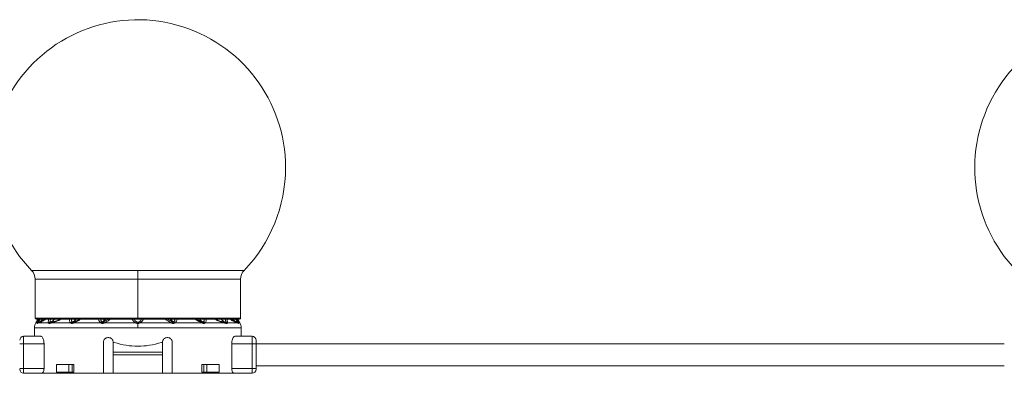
# Model space of a CAD drawing. Header units: millimetres. Extents: x -458 to 1924, y -69 to 430.
# Tile 16 of 49: x -110 to 90, y 158 to 230. Entities that reach past the tile are written whole.
import ezdxf

# ---------------------------------------------------------------- set-up
doc = ezdxf.new("R2010")
doc.units = ezdxf.units.MM

# ---------------------------------------------------------------- blocks, each defined once
blk = doc.blocks.new('Drawing View2')
at = {"color": 7, "linetype": 'Continuous', "lineweight": 18}
for p, q in [((-221.58, 0), (-243.15, 0)), ((-242.45, -1.74), (-242.45, -9.69)), ((-221.58, -1.74), (-242.45, -1.74)), ((-221.58, -1.74), (-221.58, 0)), ((-200, 0), (-221.58, 0)), ((-221.58, -1.74), (-221.58, -9.69)), ((-200.7, -1.74), (-221.58, -1.74)), ((-200.7, -9.69), (-200.7, -1.74)), ((-221.58, -9.69), (-242.45, -9.69)), ((-241.85, -9.89), (-242.29, -10.63)), ((-242.25, -9.89), (-221.58, -9.89)), ((-227.52, -9.89), (-228.48, -10.45)), ((-221.58, -9.69), (-221.58, -9.89)), ((-200.7, -9.69), (-221.58, -9.69)), ((-221.58, -9.89), (-200.9, -9.89)), ((-215.62, -9.89), (-214.68, -10.45)), ((-201.31, -9.89), (-200.86, -10.63)), ((-242.58, -11.66), (-242.58, -13.35)), ((-221.58, -11.66), (-242.58, -11.66)), ((-242.05, -10.63), (-242.29, -10.63)), ((-241.74, -10.63), (-242.04, -10.75)), ((-239.73, -10.63), (-241.74, -10.63)), ((-235.22, -10.63), (-239.17, -10.63)), ((-229.07, -10.63), (-234.64, -10.63)), ((-222.01, -10.63), (-228.39, -10.63)), ((-221.58, -10.51), (-221.58, -10.75)), ((-221.58, -11.66), (-221.58, -10.75)), ((-200.58, -11.66), (-221.58, -11.66)), ((-214.76, -10.63), (-221.14, -10.63)), ((-208.52, -10.63), (-214.08, -10.63)), ((-203.98, -10.63), (-207.93, -10.63)), ((-201.41, -10.63), (-203.42, -10.63)), ((-201.12, -10.75), (-201.41, -10.63)), ((-200.86, -10.63), (-201.11, -10.63)), ((-200.58, -13.35), (-200.58, -11.66)), ((-244.78, -14.85), (-244.78, -13.35)), ((-244.78, -13.35), (-241.27, -13.35)), ((-201.89, -13.35), (-198.38, -13.35)), ((-198.38, -13.35), (-198.38, -14.85)), ((-245.58, -14.85), (-244.78, -14.85)), ((-244.78, -19.85), (-244.78, -14.85)), ((-244.78, -14.85), (-240.64, -14.85)), ((-240.64, -19.85), (-240.64, -14.85)), ((-228.58, -14.6), (-228.58, -20.85)), ((-226.58, -16.6), (-226.58, -14.6)), ((-226.58, -14.6), (-226.37, -14.6)), ((-216.79, -14.6), (-216.58, -14.6)), ((-216.58, -14.6), (-216.58, -16.6)), ((-214.58, -20.85), (-214.58, -14.6)), ((-202.51, -19.85), (-202.51, -14.85)), ((-202.51, -14.85), (-198.38, -14.85)), ((-197.58, -14.85), (-198.38, -14.85)), ((-198.38, -14.85), (-198.38, -19.85)), ((-197.58, -14.15), (-197.58, -14.85)), ((-197.58, -14.85), (-45.58, -14.85)), ((-197.58, -14.85), (-197.58, -19.85)), ((-216.58, -16.6), (-226.58, -16.6)), ((-226.58, -17.1), (-226.58, -16.6)), ((-216.58, -17.1), (-226.58, -17.1)), ((-226.58, -20.85), (-226.58, -17.1)), ((-216.58, -17.1), (-216.58, -16.6)), ((-216.58, -17.1), (-216.58, -20.85)), ((-245.58, -19.85), (-244.78, -19.85)), ((-244.78, -20.85), (-244.78, -19.85)), ((-244.78, -19.85), (-240.64, -19.85)), ((-238.09, -19.1), (-238.09, -20.6)), ((-235.62, -19.1), (-238.09, -19.1)), ((-235.62, -20.6), (-235.62, -19.1)), ((-235.62, -19.1), (-234.95, -19.1)), ((-234.95, -20.6), (-234.95, -19.1)), ((-234.55, -19.1), (-234.95, -19.1)), ((-234.55, -19.1), (-234.55, -20.6)), ((-208.6, -19.1), (-208.6, -20.6)), ((-208.21, -19.1), (-208.6, -19.1)), ((-208.21, -20.6), (-208.21, -19.1)), ((-208.21, -19.1), (-207.54, -19.1)), ((-207.54, -20.6), (-207.54, -19.1)), ((-205.07, -19.1), (-207.54, -19.1)), ((-205.07, -19.1), (-205.07, -20.6)), ((-198.38, -19.85), (-202.51, -19.85)), ((-198.38, -19.85), (-198.38, -20.85)), ((-197.58, -19.85), (-198.38, -19.85)), ((-197.58, -19.35), (-45.58, -19.35)), ((-197.58, -19.85), (-197.58, -20.05)), ((-241.07, -20.85), (-244.78, -20.85)), ((-241.07, -20.85), (-228.58, -20.85)), ((-235.62, -20.6), (-238.09, -20.6)), ((-234.95, -20.6), (-235.62, -20.6)), ((-234.55, -20.6), (-234.95, -20.6)), ((-226.58, -20.85), (-228.58, -20.85)), ((-226.58, -20.85), (-216.58, -20.85)), ((-214.58, -20.85), (-216.58, -20.85)), ((-214.58, -20.85), (-202.08, -20.85)), ((-208.21, -20.6), (-208.6, -20.6)), ((-207.54, -20.6), (-208.21, -20.6)), ((-205.07, -20.6), (-207.54, -20.6)), ((-198.38, -20.85), (-202.08, -20.85))]:
    blk.add_line(p, q, dxfattribs=at)
for centre, radius, start, end in [((-221.58, 20.84), 30, 0, 224.009), ((-21.58, 20.84), 30, 0, 224.009), ((-221.58, 20.84), 30, 315.991, 0), ((-244.95, -1.74), 2.5, 0, 44.009), ((-198.2, -1.74), 2.5, 135.991, 180), ((-242.25, -9.69), 0.2, 180, 270), ((-200.9, -9.69), 0.2, 270, 0), ((-240.58, -11.66), 2, 149.0362, 180), ((-241.66, -10.9), 0.47, 100.9672, 144.8077), ((-241.61, -10.98), 0.5, 109.1019, 153.0969), ((-241.6, -10.96), 0.482, 109.3625, 154.2596), ((-241.34, -10.85), 0.464, 111.8132, 151.3198), ((-239.3, -10.98), 0.556, 101.6448, 140.4638), ((-239.18, -10.96), 0.489, 111.492, 154.5199), ((-239.15, -10.87), 0.399, 113.9413, 162.016), ((-238.82, -10.76), 0.374, 116.4592, 160.1268), ((-234.78, -10.99), 0.575, 104.4162, 140.4213), ((-234.64, -10.95), 0.506, 114.2513, 153.2837), ((-234.51, -10.65), 0.248, 134.0214, 187.8098), ((-234.4, -10.59), 0.235, 136.7077, 188.1385), ((-228.63, -10.94), 0.543, 110.8768, 144.3208), ((-228.46, -10.92), 0.521, 122.0688, 155.3334), ((-221.5, -10.9), 0.582, 126.5982, 151.6209), ((-221.65, -10.9), 0.582, 28.3791, 53.4018), ((-214.69, -10.92), 0.521, 24.6665, 57.9313), ((-214.52, -10.94), 0.543, 35.6794, 69.1233), ((-208.75, -10.59), 0.235, 351.8615, 43.2923), ((-208.65, -10.65), 0.248, 352.1904, 45.9787), ((-208.52, -10.95), 0.506, 26.7162, 65.7487), ((-208.37, -10.99), 0.575, 39.5788, 75.5838), ((-204.34, -10.76), 0.374, 19.8732, 63.5408), ((-204, -10.87), 0.399, 17.9841, 66.0586), ((-203.98, -10.96), 0.489, 25.4801, 68.508), ((-203.85, -10.98), 0.556, 39.5362, 78.3552), ((-201.82, -10.85), 0.464, 28.6802, 68.1868), ((-201.49, -10.9), 0.47, 35.1923, 79.0329), ((-201.55, -10.96), 0.482, 25.7404, 70.6374), ((-201.55, -10.98), 0.5, 26.9031, 70.898), ((-202.58, -11.66), 2, 0, 30.9638), ((-244.78, -14.15), 0.8, 90, 180), ((-198.38, -14.15), 0.8, 0, 90), ((-244.78, -20.05), 0.8, 180, 270), ((-198.38, -20.05), 0.8, 270, 0)]:
    blk.add_arc(centre, radius, start, end, dxfattribs=at)
for points, knots in [([(-242.05, -10.63), (-242.02, -10.54), (-241.95, -10.35), (-241.79, -10.05), (-241.71, -9.89)], [0, 0, 0, 0, 0.468096, 1, 1, 1, 1]), ([(-240.87, -9.89), (-240.95, -9.98), (-241.2, -10.26), (-241.54, -10.41), (-241.77, -10.51)], [0, 0, 0, 0, 0.348264, 1, 1, 1, 1]), ([(-240.86, -9.89), (-240.94, -9.98), (-241.19, -10.26), (-241.53, -10.4), (-241.76, -10.5)], [0, 0, 0, 0, 0.322153, 1, 1, 1, 1]), ([(-241.75, -10.44), (-241.73, -10.4), (-241.69, -10.32), (-241.58, -10.14), (-241.49, -9.98), (-241.44, -9.89)], [0, 0, 0, 0, 0.282717, 0.578892, 1, 1, 1, 1]), ([(-240.37, -9.89), (-240.46, -9.96), (-240.69, -10.15), (-241.02, -10.33), (-241.41, -10.51), (-241.62, -10.58), (-241.74, -10.63)], [0, 0, 0, 0, 0.139887, 0.360724, 0.634704, 1, 1, 1, 1]), ([(-240.45, -9.89), (-240.51, -9.93), (-241, -10.29), (-241.27, -10.36), (-241.51, -10.42)], [0, 0, 0, 0, 0.122679, 1, 1, 1, 1]), ([(-239.73, -10.63), (-239.75, -10.57), (-239.79, -10.46), (-239.77, -10.2), (-239.71, -9.99), (-239.68, -9.89)], [0, 0, 0, 0, 0.306278, 0.66202, 1, 1, 1, 1]), ([(-239.41, -10.44), (-239.42, -10.4), (-239.42, -10.32), (-239.39, -10.14), (-239.34, -9.98), (-239.3, -9.89)], [0, 0, 0, 0, 0.282619, 0.578744, 1, 1, 1, 1]), ([(-238.55, -9.89), (-238.57, -9.92), (-238.66, -10.05), (-238.92, -10.29), (-239.19, -10.42), (-239.35, -10.5)], [0, 0, 0, 0, 0.115872, 0.449721, 1, 1, 1, 1]), ([(-238.51, -9.89), (-238.54, -9.92), (-238.63, -10.05), (-238.89, -10.28), (-239.15, -10.42), (-239.31, -10.5)], [0, 0, 0, 0, 0.113271, 0.448095, 1, 1, 1, 1]), ([(-237.29, -9.89), (-237.32, -9.91), (-237.53, -10.09), (-237.95, -10.23), (-238.55, -10.47), (-238.94, -10.57), (-239.17, -10.63)], [0, 0, 0, 0, 0.048891, 0.310078, 0.599133, 1, 1, 1, 1]), ([(-237.45, -9.89), (-237.47, -9.9), (-238.05, -10.23), (-238.53, -10.33), (-238.98, -10.42)], [0, 0, 0, 0, 0.044719, 1, 1, 1, 1]), ([(-235.22, -10.63), (-235.28, -10.57), (-235.39, -10.46), (-235.48, -10.2), (-235.47, -9.99), (-235.47, -9.89)], [0, 0, 0, 0, 0.303764, 0.654764, 1, 1, 1, 1]), ([(-234.92, -10.44), (-234.95, -10.4), (-235.01, -10.32), (-235.05, -10.14), (-235.04, -9.98), (-235.03, -9.89)], [0, 0, 0, 0, 0.282612, 0.578727, 1, 1, 1, 1]), ([(-234.24, -9.89), (-234.25, -9.91), (-234.31, -10.04), (-234.5, -10.27), (-234.71, -10.4), (-234.84, -10.49)], [0, 0, 0, 0, 0.090525, 0.428325, 1, 1, 1, 1]), ([(-234.12, -9.89), (-234.13, -9.91), (-234.18, -10.02), (-234.37, -10.25), (-234.56, -10.39), (-234.68, -10.47)], [0, 0, 0, 0, 0.071997, 0.416313, 1, 1, 1, 1]), ([(-233.2, -9.89), (-233.38, -10), (-233.85, -10.32), (-234.33, -10.51), (-234.64, -10.63)], [0, 0, 0, 0, 0.37174, 1, 1, 1, 1]), ([(-233.44, -9.89), (-233.54, -9.95), (-233.91, -10.18), (-234.29, -10.32), (-234.57, -10.43)], [0, 0, 0, 0, 0.255256, 1, 1, 1, 1]), ([(-229.07, -10.63), (-229.19, -10.54), (-229.45, -10.35), (-229.54, -10.05), (-229.59, -9.89)], [0, 0, 0, 0, 0.465818, 1, 1, 1, 1]), ([(-228.82, -10.44), (-228.87, -10.4), (-228.97, -10.32), (-229.09, -10.14), (-229.12, -9.98), (-229.14, -9.89)], [0, 0, 0, 0, 0.282713, 0.578886, 1, 1, 1, 1]), ([(-228.41, -9.89), (-228.43, -9.96), (-228.51, -10.24), (-228.64, -10.38), (-228.74, -10.48)], [0, 0, 0, 0, 0.273504, 1, 1, 1, 1]), ([(-228.2, -9.89), (-228.22, -9.95), (-228.3, -10.21), (-228.4, -10.35), (-228.48, -10.45)], [0, 0, 0, 0, 0.257868, 1, 1, 1, 1]), ([(-227.18, -9.89), (-227.36, -10.03), (-227.74, -10.32), (-228.17, -10.52), (-228.39, -10.63)], [0, 0, 0, 0, 0.4824321, 1, 1, 1, 1]), ([(-222.74, -9.89), (-222.73, -9.91), (-222.68, -10.03), (-222.53, -10.24), (-222.31, -10.47), (-222.1, -10.58), (-222.01, -10.63)], [0, 0, 0, 0, 0.087551, 0.374618, 0.728459, 1, 1, 1, 1]), ([(-222.33, -9.89), (-222.29, -9.98), (-222.22, -10.14), (-222.04, -10.32), (-221.91, -10.4), (-221.85, -10.44)], [0, 0, 0, 0, 0.421429, 0.717515, 1, 1, 1, 1]), ([(-221.31, -10.44), (-221.24, -10.4), (-221.11, -10.32), (-220.94, -10.14), (-220.86, -9.98), (-220.82, -9.89)], [0, 0, 0, 0, 0.2826887, 0.5788194, 1, 1, 1, 1]), ([(-221.14, -10.63), (-221.03, -10.57), (-220.81, -10.44), (-220.56, -10.18), (-220.47, -9.98), (-220.42, -9.89)], [0, 0, 0, 0, 0.327806, 0.696077, 1, 1, 1, 1]), ([(-215.97, -9.89), (-215.81, -10.01), (-215.44, -10.31), (-215.01, -10.51), (-214.76, -10.63)], [0, 0, 0, 0, 0.428836, 1, 1, 1, 1]), ([(-214.68, -10.45), (-214.75, -10.35), (-214.86, -10.21), (-214.93, -9.95), (-214.95, -9.89)], [0, 0, 0, 0, 0.741883, 1, 1, 1, 1]), ([(-214.41, -10.48), (-214.51, -10.38), (-214.64, -10.24), (-214.72, -9.97), (-214.75, -9.89)], [0, 0, 0, 0, 0.706167, 1, 1, 1, 1]), ([(-214.33, -10.44), (-214.28, -10.4), (-214.19, -10.32), (-214.07, -10.14), (-214.03, -9.98), (-214.01, -9.89)], [0, 0, 0, 0, 0.282687, 0.578817, 1, 1, 1, 1]), ([(-214.08, -10.63), (-214, -10.57), (-213.81, -10.44), (-213.64, -10.18), (-213.59, -9.98), (-213.57, -9.89)], [0, 0, 0, 0, 0.327092, 0.694522, 1, 1, 1, 1]), ([(-209.95, -9.89), (-209.78, -10), (-209.31, -10.32), (-208.82, -10.51), (-208.52, -10.63)], [0, 0, 0, 0, 0.371826, 1, 1, 1, 1]), ([(-209.71, -9.89), (-209.62, -9.95), (-209.24, -10.18), (-208.86, -10.32), (-208.58, -10.43)], [0, 0, 0, 0, 0.25535, 1, 1, 1, 1]), ([(-208.48, -10.47), (-208.54, -10.43), (-208.69, -10.34), (-208.88, -10.14), (-209, -9.96), (-209.04, -9.89)], [0, 0, 0, 0, 0.292039, 0.713628, 1, 1, 1, 1]), ([(-208.31, -10.49), (-208.38, -10.45), (-208.55, -10.36), (-208.74, -10.15), (-208.88, -9.98), (-208.92, -9.89), (-208.92, -9.89)], [0, 0, 0, 0, 0.28583, 0.698372, 0.989823, 1, 1, 1, 1]), ([(-208.23, -10.44), (-208.2, -10.4), (-208.15, -10.32), (-208.1, -10.14), (-208.11, -9.98), (-208.12, -9.89)], [0, 0, 0, 0, 0.282686, 0.578816, 1, 1, 1, 1]), ([(-207.93, -10.63), (-207.87, -10.57), (-207.75, -10.44), (-207.67, -10.18), (-207.68, -9.98), (-207.68, -9.89)], [0, 0, 0, 0, 0.32691, 0.694118, 1, 1, 1, 1]), ([(-205.88, -9.89), (-205.79, -9.94), (-205.52, -10.12), (-204.85, -10.39), (-204.34, -10.53), (-203.98, -10.63)], [0, 0, 0, 0, 0.128653, 0.385736, 1, 1, 1, 1]), ([(-205.7, -9.89), (-205.67, -9.9), (-205.1, -10.26), (-204.62, -10.34), (-204.17, -10.42)], [0, 0, 0, 0, 0.044443, 1, 1, 1, 1]), ([(-203.84, -10.5), (-204.05, -10.4), (-204.35, -10.25), (-204.56, -9.98), (-204.63, -9.89)], [0, 0, 0, 0, 0.681942, 1, 1, 1, 1]), ([(-203.8, -10.5), (-203.9, -10.46), (-204.12, -10.36), (-204.4, -10.15), (-204.55, -9.96), (-204.6, -9.89)], [0, 0, 0, 0, 0.31705, 0.750332, 1, 1, 1, 1]), ([(-203.74, -10.44), (-203.74, -10.4), (-203.73, -10.32), (-203.76, -10.14), (-203.82, -9.98), (-203.85, -9.89)], [0, 0, 0, 0, 0.282683, 0.57893, 1, 1, 1, 1]), ([(-203.42, -10.63), (-203.39, -10.48), (-203.34, -10.29), (-203.46, -9.97), (-203.49, -9.89)], [0, 0, 0, 0, 0.73013, 1, 1, 1, 1]), ([(-201.41, -10.63), (-201.55, -10.58), (-201.79, -10.5), (-202.24, -10.27), (-202.58, -10.08), (-202.77, -9.9), (-202.78, -9.89)], [0, 0, 0, 0, 0.399487, 0.712863, 0.983883, 1, 1, 1, 1]), ([(-201.65, -10.42), (-201.9, -10.37), (-202.17, -10.33), (-202.68, -9.91), (-202.7, -9.89)], [0, 0, 0, 0, 0.956086, 1, 1, 1, 1]), ([(-201.39, -10.5), (-201.49, -10.46), (-201.74, -10.37), (-202.05, -10.16), (-202.23, -9.97), (-202.3, -9.89)], [0, 0, 0, 0, 0.288519, 0.718464, 1, 1, 1, 1]), ([(-201.38, -10.51), (-201.48, -10.47), (-201.73, -10.37), (-202.05, -10.17), (-202.22, -9.97), (-202.29, -9.89)], [0, 0, 0, 0, 0.288338, 0.717896, 1, 1, 1, 1]), ([(-201.72, -9.89), (-201.66, -9.98), (-201.57, -10.14), (-201.47, -10.32), (-201.42, -10.4), (-201.4, -10.44)], [0, 0, 0, 0, 0.4210452, 0.7173023, 1, 1, 1, 1]), ([(-201.45, -9.89), (-201.36, -10.05), (-201.2, -10.35), (-201.14, -10.54), (-201.11, -10.63)], [0, 0, 0, 0, 0.528095, 1, 1, 1, 1]), ([(-242.05, -10.75), (-242.06, -10.74), (-242.07, -10.72), (-242.06, -10.66), (-242.05, -10.63)], [0, 0, 0, 0, 0.552011, 1, 1, 1, 1]), ([(-242.04, -10.75), (-242.04, -10.75), (-242.05, -10.75), (-242.05, -10.75), (-242.05, -10.75)], [0, 0, 0, 0, 0.560051, 1, 1, 1, 1]), ([(-241.77, -10.51), (-241.77, -10.5), (-241.78, -10.49), (-241.76, -10.45), (-241.75, -10.44)], [0, 0, 0, 0, 0.543645, 1, 1, 1, 1]), ([(-241.76, -10.5), (-241.76, -10.5), (-241.77, -10.51), (-241.77, -10.51), (-241.77, -10.51)], [0, 0, 0, 0, 0.560002, 1, 1, 1, 1]), ([(-241.51, -10.42), (-241.56, -10.44), (-241.65, -10.47), (-241.73, -10.49), (-241.76, -10.5)], [0, 0, 0, 0, 0.534048, 1, 1, 1, 1]), ([(-239.62, -10.75), (-239.64, -10.74), (-239.7, -10.71), (-239.72, -10.66), (-239.73, -10.63)], [0, 0, 0, 0, 0.530896, 1, 1, 1, 1]), ([(-239.53, -10.74), (-239.55, -10.75), (-239.58, -10.75), (-239.61, -10.75), (-239.62, -10.75)], [0, 0, 0, 0, 0.560194, 1, 1, 1, 1]), ([(-239.17, -10.63), (-239.24, -10.65), (-239.36, -10.69), (-239.48, -10.73), (-239.53, -10.74)], [0, 0, 0, 0, 0.555292, 1, 1, 1, 1]), ([(-239.35, -10.5), (-239.37, -10.5), (-239.4, -10.48), (-239.41, -10.45), (-239.41, -10.44)], [0, 0, 0, 0, 0.523137, 1, 1, 1, 1]), ([(-239.31, -10.5), (-239.32, -10.5), (-239.34, -10.51), (-239.35, -10.5), (-239.35, -10.5)], [0, 0, 0, 0, 0.560007, 1, 1, 1, 1]), ([(-238.98, -10.42), (-239.05, -10.44), (-239.16, -10.46), (-239.26, -10.49), (-239.31, -10.5)], [0, 0, 0, 0, 0.554562, 1, 1, 1, 1]), ([(-235.09, -10.72), (-235.12, -10.71), (-235.17, -10.68), (-235.21, -10.64), (-235.22, -10.63)], [0, 0, 0, 0, 0.579744, 1, 1, 1, 1]), ([(-234.75, -10.69), (-234.81, -10.71), (-234.9, -10.75), (-235.01, -10.75), (-235.06, -10.73), (-235.09, -10.72)], [0, 0, 0, 0, 0.4821932, 0.7402634, 1, 1, 1, 1]), ([(-234.84, -10.49), (-234.86, -10.48), (-234.89, -10.47), (-234.91, -10.45), (-234.92, -10.44)], [0, 0, 0, 0, 0.574767, 1, 1, 1, 1]), ([(-234.68, -10.47), (-234.71, -10.49), (-234.78, -10.51), (-234.82, -10.5), (-234.84, -10.49)], [0, 0, 0, 0, 0.541687, 1, 1, 1, 1]), ([(-234.64, -10.63), (-234.66, -10.64), (-234.7, -10.66), (-234.73, -10.68), (-234.75, -10.69)], [0, 0, 0, 0, 0.558376, 1, 1, 1, 1]), ([(-234.57, -10.43), (-234.59, -10.44), (-234.63, -10.45), (-234.66, -10.47), (-234.68, -10.47)], [0, 0, 0, 0, 0.557314, 1, 1, 1, 1]), ([(-228.94, -10.7), (-228.96, -10.69), (-229.01, -10.67), (-229.05, -10.64), (-229.07, -10.63)], [0, 0, 0, 0, 0.55931, 1, 1, 1, 1]), ([(-228.39, -10.63), (-228.44, -10.65), (-228.54, -10.71), (-228.68, -10.74), (-228.82, -10.74), (-228.9, -10.72), (-228.94, -10.7)], [0, 0, 0, 0, 0.273675, 0.544486, 0.766897, 1, 1, 1, 1]), ([(-228.74, -10.48), (-228.76, -10.47), (-228.79, -10.46), (-228.81, -10.44), (-228.82, -10.44)], [0, 0, 0, 0, 0.555851, 1, 1, 1, 1]), ([(-228.48, -10.45), (-228.5, -10.46), (-228.54, -10.48), (-228.61, -10.5), (-228.68, -10.5), (-228.72, -10.48), (-228.74, -10.48)], [0, 0, 0, 0, 0.255573, 0.503234, 0.749597, 1, 1, 1, 1]), ([(-228.39, -10.63), (-228.42, -10.58), (-228.46, -10.5), (-228.47, -10.46), (-228.48, -10.45)], [0, 0, 0, 0, 0.559299, 1, 1, 1, 1]), ([(-222.01, -10.63), (-221.94, -10.67), (-221.8, -10.74), (-221.65, -10.75), (-221.58, -10.75)], [0, 0, 0, 0, 0.54913, 1, 1, 1, 1]), ([(-221.85, -10.44), (-221.81, -10.46), (-221.72, -10.49), (-221.62, -10.5), (-221.58, -10.51)], [0, 0, 0, 0, 0.511372, 1, 1, 1, 1]), ([(-221.58, -10.51), (-221.55, -10.5), (-221.49, -10.5), (-221.39, -10.48), (-221.34, -10.45), (-221.31, -10.44)], [0, 0, 0, 0, 0.325553, 0.611247, 1, 1, 1, 1]), ([(-221.58, -10.75), (-221.53, -10.75), (-221.43, -10.74), (-221.28, -10.7), (-221.19, -10.65), (-221.14, -10.63)], [0, 0, 0, 0, 0.3329763, 0.6197469, 1, 1, 1, 1]), ([(-214.68, -10.45), (-214.69, -10.47), (-214.7, -10.5), (-214.74, -10.59), (-214.76, -10.63)], [0, 0, 0, 0, 0.559282, 1, 1, 1, 1]), ([(-214.76, -10.63), (-214.71, -10.65), (-214.62, -10.71), (-214.47, -10.74), (-214.33, -10.74), (-214.26, -10.72), (-214.22, -10.7)], [0, 0, 0, 0, 0.273593, 0.542673, 0.764584, 1, 1, 1, 1]), ([(-214.68, -10.45), (-214.66, -10.46), (-214.61, -10.48), (-214.54, -10.5), (-214.47, -10.5), (-214.43, -10.48), (-214.41, -10.48)], [0, 0, 0, 0, 0.255568, 0.50322, 0.749583, 1, 1, 1, 1]), ([(-214.41, -10.48), (-214.4, -10.47), (-214.37, -10.46), (-214.34, -10.44), (-214.33, -10.44)], [0, 0, 0, 0, 0.555849, 1, 1, 1, 1]), ([(-214.22, -10.7), (-214.19, -10.69), (-214.14, -10.67), (-214.1, -10.64), (-214.08, -10.63)], [0, 0, 0, 0, 0.55931, 1, 1, 1, 1]), ([(-208.58, -10.43), (-208.56, -10.44), (-208.53, -10.45), (-208.49, -10.47), (-208.48, -10.47)], [0, 0, 0, 0, 0.557314, 1, 1, 1, 1]), ([(-208.52, -10.63), (-208.5, -10.64), (-208.46, -10.66), (-208.42, -10.68), (-208.4, -10.69)], [0, 0, 0, 0, 0.558376, 1, 1, 1, 1]), ([(-208.48, -10.47), (-208.46, -10.48), (-208.43, -10.49), (-208.38, -10.5), (-208.34, -10.5), (-208.32, -10.49), (-208.31, -10.49)], [0, 0, 0, 0, 0.252688, 0.501352, 0.749494, 1, 1, 1, 1]), ([(-208.4, -10.69), (-208.34, -10.71), (-208.25, -10.75), (-208.14, -10.75), (-208.09, -10.73), (-208.07, -10.72)], [0, 0, 0, 0, 0.4830665, 0.7400479, 1, 1, 1, 1]), ([(-208.31, -10.49), (-208.29, -10.48), (-208.26, -10.47), (-208.24, -10.45), (-208.23, -10.44)], [0, 0, 0, 0, 0.549544, 1, 1, 1, 1]), ([(-208.07, -10.72), (-208.04, -10.71), (-207.99, -10.68), (-207.95, -10.65), (-207.93, -10.63)], [0, 0, 0, 0, 0.554606, 1, 1, 1, 1]), ([(-204.17, -10.42), (-204.11, -10.44), (-204, -10.46), (-203.89, -10.49), (-203.84, -10.5)], [0, 0, 0, 0, 0.554562, 1, 1, 1, 1]), ([(-203.98, -10.63), (-203.92, -10.65), (-203.79, -10.69), (-203.68, -10.73), (-203.63, -10.74)], [0, 0, 0, 0, 0.555292, 1, 1, 1, 1]), ([(-203.84, -10.5), (-203.83, -10.5), (-203.82, -10.51), (-203.8, -10.5), (-203.8, -10.5)], [0, 0, 0, 0, 0.560007, 1, 1, 1, 1]), ([(-203.8, -10.5), (-203.78, -10.5), (-203.75, -10.48), (-203.74, -10.45), (-203.74, -10.44)], [0, 0, 0, 0, 0.5524725, 1, 1, 1, 1]), ([(-203.63, -10.74), (-203.61, -10.75), (-203.58, -10.75), (-203.55, -10.75), (-203.54, -10.75)], [0, 0, 0, 0, 0.560194, 1, 1, 1, 1]), ([(-203.54, -10.75), (-203.51, -10.74), (-203.46, -10.71), (-203.43, -10.65), (-203.42, -10.63)], [0, 0, 0, 0, 0.5601162, 1, 1, 1, 1]), ([(-201.39, -10.5), (-201.43, -10.49), (-201.51, -10.47), (-201.6, -10.43), (-201.65, -10.42)], [0, 0, 0, 0, 0.542941, 1, 1, 1, 1]), ([(-201.4, -10.44), (-201.39, -10.46), (-201.37, -10.49), (-201.38, -10.5), (-201.38, -10.51)], [0, 0, 0, 0, 0.510723, 1, 1, 1, 1]), ([(-201.38, -10.51), (-201.39, -10.51), (-201.39, -10.51), (-201.39, -10.5), (-201.39, -10.5)], [0, 0, 0, 0, 0.5597797, 1, 1, 1, 1]), ([(-201.1, -10.75), (-201.1, -10.75), (-201.11, -10.75), (-201.12, -10.75), (-201.12, -10.75)], [0, 0, 0, 0, 0.559761, 1, 1, 1, 1]), ([(-201.11, -10.63), (-201.1, -10.66), (-201.08, -10.73), (-201.1, -10.74), (-201.1, -10.75)], [0, 0, 0, 0, 0.572072, 1, 1, 1, 1]), ([(-240.64, -14.85), (-240.64, -14.82), (-240.65, -14.63), (-240.68, -14.29), (-240.79, -13.89), (-240.95, -13.57), (-241.11, -13.38), (-241.22, -13.36), (-241.27, -13.35)], [0, 0, 0, 0, 0.040672, 0.229112, 0.419719, 0.623401, 0.844287, 1, 1, 1, 1]), ([(-226.58, -14.6), (-226.59, -14.49), (-226.61, -14.27), (-226.77, -13.98), (-227.02, -13.75), (-227.32, -13.62), (-227.67, -13.59), (-228.01, -13.68), (-228.3, -13.88), (-228.5, -14.17), (-228.57, -14.43), (-228.58, -14.57), (-228.58, -14.6)], [0, 0, 0, 0, 0.102692, 0.205345, 0.309125, 0.415784, 0.526123, 0.639705, 0.754182, 0.86573, 0.971495, 1, 1, 1, 1]), ([(-214.58, -14.6), (-214.59, -14.5), (-214.61, -14.28), (-214.77, -13.99), (-215, -13.76), (-215.31, -13.62), (-215.66, -13.59), (-216, -13.67), (-216.3, -13.88), (-216.5, -14.16), (-216.57, -14.42), (-216.58, -14.57), (-216.58, -14.6)], [0, 0, 0, 0, 0.100795, 0.201493, 0.304873, 0.413747, 0.527057, 0.641563, 0.753853, 0.862272, 0.967136, 1, 1, 1, 1]), ([(-201.89, -13.35), (-201.95, -13.37), (-202.09, -13.41), (-202.29, -13.7), (-202.44, -14.12), (-202.5, -14.54), (-202.51, -14.78), (-202.51, -14.85)], [0, 0, 0, 0, 0.23522, 0.470544, 0.700974, 0.913889, 1, 1, 1, 1]), ([(-221.58, -15.37), (-222.38, -15.33), (-224.02, -15.27), (-225.57, -14.83), (-226.37, -14.6)], [0, 0, 0, 0, 0.486988, 1, 1, 1, 1]), ([(-216.79, -14.6), (-217.58, -14.83), (-219.14, -15.27), (-220.78, -15.33), (-221.58, -15.37)], [0, 0, 0, 0, 0.513031, 1, 1, 1, 1]), ([(-241.07, -20.85), (-241.03, -20.84), (-240.93, -20.81), (-240.79, -20.62), (-240.69, -20.33), (-240.65, -20.06), (-240.65, -19.9), (-240.64, -19.85)], [0, 0, 0, 0, 0.237843, 0.475882, 0.706486, 0.917911, 1, 1, 1, 1]), ([(-202.51, -19.85), (-202.51, -19.88), (-202.51, -20.01), (-202.48, -20.24), (-202.41, -20.51), (-202.3, -20.72), (-202.19, -20.84), (-202.11, -20.85), (-202.08, -20.85)], [0, 0, 0, 0, 0.047967, 0.235568, 0.425729, 0.628869, 0.84956, 1, 1, 1, 1])]:
    blk.add_open_spline(points, degree=3, knots=knots, dxfattribs=at)

msp = doc.modelspace()

# ---------------------------------------------------------------- block references
at = {"color": 7, "linetype": 'Continuous', "lineweight": 18}
msp.add_blockref('Drawing View2', (135.29, 179.21), dxfattribs=at)

doc.saveas('drawing.dxf')
